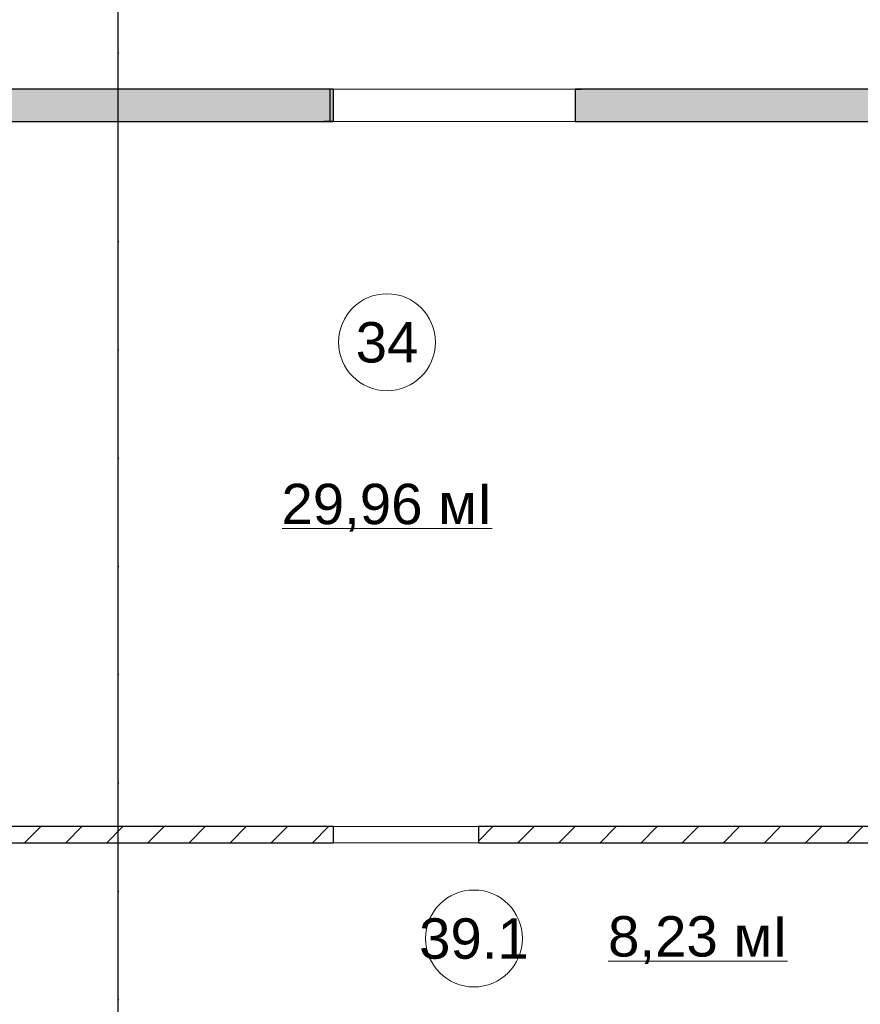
# Model space of a CAD drawing. Header units: millimetres. Extents: x -2890 to 117730, y -526 to 88572.
# Tile 17 of 65: x 25165 to 30371, y 71806 to 77901. Entities that reach past the tile are written whole.
import ezdxf
from ezdxf import colors
from ezdxf.entities.mleader import LeaderData, LeaderLine
from ezdxf.math import Vec2, Vec3

# ---------------------------------------------------------------- set-up
doc = ezdxf.new("R2010")
doc.units = ezdxf.units.MM
doc.header["$MEASUREMENT"] = 0
doc.set_wipeout_variables(frame=1)
doc.linetypes.add('Wipeout_Contour', pattern=[1000, 0, -1000])
doc.linetypes.add('Штрихпунктирная', pattern=[6.702778, 3.527778, -1.763889, 0, -1.411111])
for name, color, linetype in [('ВК_К1', 34, 'Continuous'), ('ВК_Текст', 7, 'Continuous'), ('Конструктив - Стена сущ для демонтажного плана', 7, 'Continuous'), ('Конструктив - Стена сущ для Кладочного плана', 7, 'Continuous'), ('Конструктив - Стены блок 100 нов', 7, 'Continuous'), ('Элемент Модели - Зона', 7, 'Continuous')]:
    doc.layers.add(name, color=color, linetype=linetype)
doc.styles.get("Standard").update_dxf_attribs({"font": 'ARIALUNI.TTF', "height": 250})
doc.styles.add('СГЕНЕРИР_СТИЛЬ_4', font='arial.ttf')
pattern_1 = [(45, (-30913.89, 8295.99), (-127.2792, 127.2792), [])]

# ---------------------------------------------------------------- blocks, each defined once
blk = doc.blocks.new('_None')

msp = doc.modelspace()

# ---------------------------------------------------------------- hatches: boundary and pattern name
at = {"layer": 'Конструктив - Стена сущ для демонтажного плана', "linetype": 'Continuous', "lineweight": 15, "ltscale": 100}
for points in [[(17486.1, 77471), (17486.1, 77271), (27086.1, 77271), (27086.1, 77471)], [(43586.1, 77471), (28606.1, 77471), (28606.1, 77271), (43586.1, 77271)]]:
    msp.add_hatch(color=7, dxfattribs=at).paths.add_polyline_path(points)
at = {"layer": 'Конструктив - Стена сущ для Кладочного плана', "linetype": 'Continuous', "lineweight": 15, "ltscale": 100}
for points in [[(17486.1, 77471), (17486.1, 77271), (27106.1, 77271), (27106.1, 77471)], [(43786.1, 77471), (28606.1, 77471), (28606.1, 77271), (43786.1, 77271)]]:
    msp.add_hatch(color=7, dxfattribs=at).paths.add_polyline_path(points)

# ---------------------------------------------------------------- linework, layer by layer
at = {"layer": 'ВК_К1', "linetype": 'Штрихпунктирная', "ltscale": 100}
msp.add_lwpolyline([(25774.3, 77166.1), (25774.3, 78901.5), (22681.5, 78901.5), (22671.8, 80087.8)], dxfattribs=at)
at = {"layer": 'Конструктив - Стена сущ для демонтажного плана', "color": 7, "linetype": 'Continuous', "lineweight": 30, "ltscale": 100}
for p, q in [((27086.1, 77471), (27049.1, 77471)), ((27086.1, 77471), (27086.1, 77356)), ((28606.1, 77471), (28643.1, 77471)), ((28606.1, 77471), (28606.1, 77356)), ((27086.1, 77356), (27086.1, 77271)), ((28606.1, 77356), (28606.1, 77271)), ((27086.1, 77271), (27049.1, 77271)), ((28606.1, 77271), (28643.1, 77271))]:
    msp.add_line(p, q, dxfattribs=at)
at = {"layer": 'Конструктив - Стена сущ для демонтажного плана', "color": 7, "linetype": 'Continuous', "lineweight": 15, "ltscale": 100}
for p, q in [((28606.1, 77471), (27086.1, 77471)), ((27086.1, 77271), (28606.1, 77271))]:
    msp.add_line(p, q, dxfattribs=at)
at = {"layer": 'Конструктив - Стена сущ для демонтажного плана', "color": 7, "linetype": 'Continuous', "lineweight": 30, "ltscale": 100, "flags": 128}
for points in [[(27086.1, 77471), (17486.1, 77471)], [(43786.1, 77471), (28606.1, 77471)], [(17686.1, 77271), (27086.1, 77271)], [(28606.1, 77271), (43586.1, 77271)]]:
    msp.add_lwpolyline(points, dxfattribs=at)
at = {"layer": 'Конструктив - Стена сущ для Кладочного плана', "color": 7, "linetype": 'Continuous', "lineweight": 30, "ltscale": 100}
for p, q in [((27106.1, 77471), (27069.1, 77471)), ((27106.1, 77471), (27106.1, 77356)), ((28606.1, 77471), (28643.1, 77471)), ((28606.1, 77471), (28606.1, 77356)), ((27106.1, 77356), (27106.1, 77271)), ((28606.1, 77356), (28606.1, 77271)), ((27106.1, 77271), (27069.1, 77271)), ((28606.1, 77271), (28643.1, 77271))]:
    msp.add_line(p, q, dxfattribs=at)
at = {"layer": 'Конструктив - Стена сущ для Кладочного плана', "color": 7, "linetype": 'Continuous', "lineweight": 15, "ltscale": 100}
for p, q in [((28606.1, 77471), (27106.1, 77471)), ((27106.1, 77271), (28606.1, 77271))]:
    msp.add_line(p, q, dxfattribs=at)
at = {"layer": 'Конструктив - Стена сущ для Кладочного плана', "color": 7, "linetype": 'Continuous', "lineweight": 30, "ltscale": 100, "flags": 128}
for points in [[(27106.1, 77471), (17486.1, 77471)], [(43786.1, 77471), (28606.1, 77471)], [(17686.1, 77271), (27106.1, 77271)], [(28606.1, 77271), (43786.1, 77271)]]:
    msp.add_lwpolyline(points, dxfattribs=at)
at = {"layer": 'Элемент Модели - Зона', "color": 7, "linetype": 'Continuous', "lineweight": 0, "ltscale": 100}
for p, q in [((26789.8, 74750.7), (28090.4, 74750.7)), ((28810.4, 72074), (29921.2, 72074))]:
    msp.add_line(p, q, dxfattribs=at)
at = {"layer": 'Элемент Модели - Зона', "color": 7, "linetype": 'Continuous', "lineweight": 0, "ltscale": 100, "flags": 128}
for points in [[(27740.1, 75904.3, 1), (27140.1, 75904.3, 1)], [(28278.5, 72213.5, 1), (27678.5, 72213.5, 1)]]:
    msp.add_lwpolyline(points, format="xyb", close=True, dxfattribs=at)

# ---------------------------------------------------------------- texts
at = {"layer": 'Элемент Модели - Зона', "color": 7, "linetype": 'Continuous', "lineweight": 0, "ltscale": 100, "char_height": 250, "attachment_point": 5, "style": 'СГЕНЕРИР_СТИЛЬ_4'}
for s, insert in [('\\A1;34', (27440.1, 75902.2)), ('\\A1;29,96 мІ', (27440.1, 74880)), ('\\A1;8,23 мІ', (29365.8, 72203.3)), ('\\A1;39.1', (27978.5, 72211.4))]:
    msp.add_mtext(s, dxfattribs=dict(at, insert=insert))

# ---------------------------------------------------------------- leaders
at = {"layer": 'ВК_Текст', "ltscale": 100}
ml = msp.add_multileader_mtext('Standard', dxfattribs=at)
ml.set_content('Сущ. Ст. К1-1SР-01\\P%%C100', color=256)
ml.set_leader_properties(color=256, linetype='ByLayer', lineweight=-1)
ml.set_arrow_properties(name='NONE')
ml.build(insert=Vec2(0, 0))
ml.multileader.update_dxf_attribs({"text_left_attachment_type": 6, "text_right_attachment_type": 6, "dogleg_length": 0.36, "arrow_head_size": 18})
ctx = ml.context
ctx.base_point, ctx.char_height, ctx.arrow_head_size, ctx.landing_gap_size, ctx.plane_origin = Vec3(25447.6, 81679.3), 250, 18, 9, Vec3(23044.7, 73472.4)
ctx.left_attachment, ctx.right_attachment = 6, 6
notes = []
notes.append((ctx, [(0, (1, 1, 0), (25411.6, 81679.3), (1, 0), 36, [(0, [(22734.2, 77231.1)], 0, [])])]))
ctx.mtext.insert, ctx.mtext.flow_direction = Vec3(25456.6, 81979.3), 5
for ctx, leaders in notes:
    for number, flags, end, landing, length, lines in leaders:
        leader = LeaderData()
        leader.index, (leader.has_last_leader_line, leader.has_dogleg_vector, leader.attachment_direction) = number, flags
        leader.last_leader_point, leader.dogleg_vector, leader.dogleg_length = Vec3(end), Vec3(landing), length
        for number, points, colour, breaks in lines:
            line = LeaderLine()
            line.index, line.vertices, line.color, line.breaks = number, Vec3.list(points), colors.encode_raw_color(colour), breaks
            leader.lines.append(line)
        ctx.leaders.append(leader)

# ---------------------------------------------------------------- wipeouts: each hides what was drawn before it
at = {"color": 254, "linetype": 'Wipeout_Contour', "lineweight": 0, "ltscale": 100}
for points in [[(24866.1, 72806), (27106.1, 72806), (27106.1, 72906), (24866.1, 72906)], [(28006.1, 72806), (31776.1, 72806), (31776.1, 72906), (28006.1, 72906)]]:
    msp.add_wipeout(points, dxfattribs=at).dxf.layer = 'Конструктив - Стены блок 100 нов'

# ---------------------------------------------------------------- next in the draw order: hatches: boundary and pattern name
at = {"layer": 'Конструктив - Стены блок 100 нов', "linetype": 'Continuous', "lineweight": 5, "ltscale": 100}
h = msp.add_hatch(dxfattribs=at)
h.set_pattern_fill('БЛОКИ_БЕТОННЫЕ_ЭФФЕКТИВН_7F', scale=100, style=0, pattern_type=2)
h.set_pattern_definition(pattern_1)
h.paths.add_polyline_path([(24866.1, 72806), (27106.1, 72806), (27106.1, 72906), (24866.1, 72906)])
h = msp.add_hatch(dxfattribs=at)
h.set_pattern_fill('БЛОКИ_БЕТОННЫЕ_ЭФФЕКТИВН_7F', scale=100, style=0, pattern_type=2)
h.set_pattern_definition(pattern_1)
h.paths.add_polyline_path([(28006.1, 72806), (31776.1, 72806), (31776.1, 72906), (28006.1, 72906)])

# ---------------------------------------------------------------- next in the draw order: linework, layer by layer
at = {"layer": 'ВК_К1', "ltscale": 100}
msp.add_lwpolyline([(35006.7, 44296), (35006.7, 59239.6), (25774.3, 59239.6), (25774.3, 78901.5), (22681.5, 78901.5), (22686.1, 80146)], dxfattribs=at)
at = {"layer": 'ВК_К1', "linetype": 'Штрихпунктирная', "ltscale": 100}
msp.add_lwpolyline([(35006.7, 44296), (35006.7, 59239.6), (25774.3, 59239.6), (25774.3, 77166.1)], dxfattribs=at)
at = {"layer": 'Конструктив - Стены блок 100 нов', "color": 7, "linetype": 'Continuous', "lineweight": 30, "ltscale": 100}
for p, q in [((27106.1, 72906), (24866.1, 72906)), ((27106.1, 72906), (27106.1, 72806)), ((31776.1, 72906), (28006.1, 72906)), ((28006.1, 72906), (28006.1, 72806)), ((24866.1, 72806), (27106.1, 72806)), ((28006.1, 72806), (31776.1, 72806))]:
    msp.add_line(p, q, dxfattribs=at)
at = {"layer": 'Конструктив - Стены блок 100 нов', "color": 7, "linetype": 'Continuous', "lineweight": 15, "ltscale": 100}
for p, q in [((27106.1, 72906), (28006.1, 72906)), ((27106.1, 72906), (28006.1, 72906)), ((27106.1, 72806), (28006.1, 72806)), ((27106.1, 72806), (28006.1, 72806))]:
    msp.add_line(p, q, dxfattribs=at)

doc.saveas('drawing.dxf')
